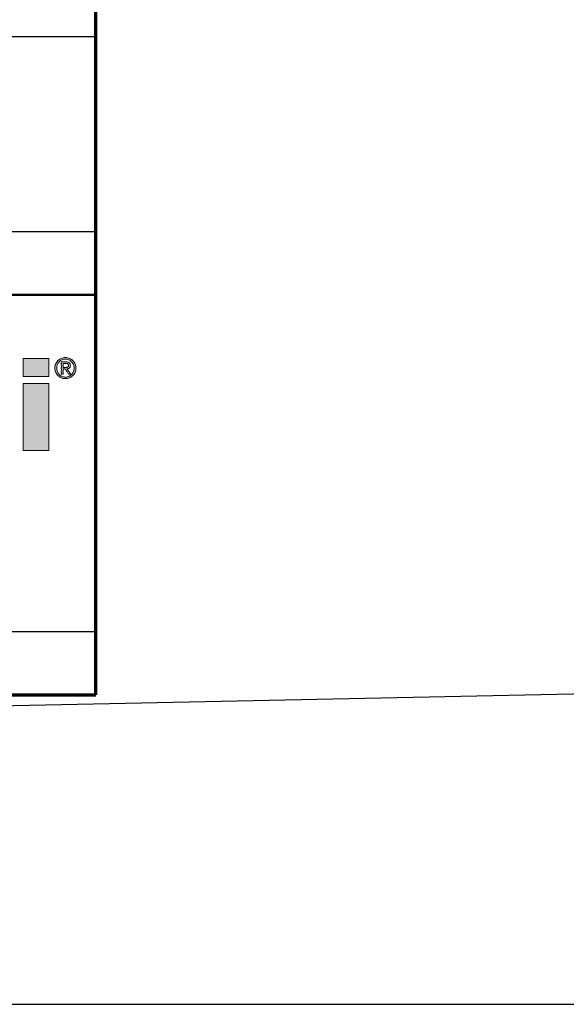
# Model space of a CAD drawing. Header units: millimetres. Extents: x -13710 to 13710, y -300 to 4365.
# Tile 3 of 13: x 2964 to 3653, y -300 to 941. Entities that reach past the tile are written whole.
import ezdxf
from ezdxf.enums import TextEntityAlignment as Align

# ---------------------------------------------------------------- set-up
doc = ezdxf.new("R2010")
doc.units = ezdxf.units.MM
doc.header["$LTSCALE"] = 15
doc.layers.get('0').update_dxf_attribs({"lineweight": 25})
for name, color, linetype, lineweight in [('AM_BOR', 7, 'Continuous', 25), ('Ebene 1', 7, 'Continuous', 25), ('Rahmen (ISO)', 7, 'Continuous', 70), ('Schraffur (ISO)', 7, 'Continuous', 18), ('Titel (ISO)', 7, 'Continuous', 50)]:
    doc.layers.add(name, color=color, linetype=linetype, lineweight=lineweight)
doc.styles.add('Pfeiltext', font='verdana.ttf')
doc.styles.get("Standard").update_dxf_attribs({"font": 'verdana.ttf'})
doc.styles.add('Textstil26', font='verdana.ttf')
doc.styles.add('Textstil30', font='verdana.ttf')
doc.styles.add('Textstil32', font='verdana.ttf', dxfattribs={"width": 0.800000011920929})
doc.styles.add('Textstil69', font='verdana.ttf')
doc.styles.add('Textstil76', font='verdana.ttf')
doc.styles.add('Textstil77', font='verdana.ttf')

# ---------------------------------------------------------------- blocks, each defined once
blk = doc.blocks.new('Ränder wedi_Zeichnungsrahmen')
at = {"layer": 'Rahmen (ISO)'}
for p, q in [((204.0000000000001, 6.000000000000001), (204, 291)), ((20, 6.000000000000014), (204.0000000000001, 6.000000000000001))]:
    blk.add_line(p, q, dxfattribs=at)
blk = doc.blocks.new('Schriftfelder wedi Standard - Inch_Zoll ohne Toleranz')
at = {"layer": 'Schraffur (ISO)'}
for points in [[(-10.93280612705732, 25.48821071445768), (-10.93280612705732, 26.99831171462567), (-8.7821118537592, 26.99831171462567), (-8.7821118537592, 25.48821071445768)], [(-10.93280612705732, 19.25673867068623), (-8.7821118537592, 19.25673867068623), (-8.7821118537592, 24.8903876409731), (-10.93280612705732, 24.8903876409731)]]:
    blk.add_hatch(color=256, dxfattribs=at).paths.add_polyline_path(points)
h = blk.add_hatch(color=256, dxfattribs=at)
edge = h.paths.add_edge_path(flags=0)
edge.add_spline(control_points=[(-8.055894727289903, 25.8855771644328), (-8.038028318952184, 25.84043056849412), (-7.993895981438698, 25.75478583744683), (-7.904684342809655, 25.6429563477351), (-7.796574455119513, 25.55063131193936), (-7.671269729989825, 25.48040685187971), (-7.530341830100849, 25.4380737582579), (-7.382397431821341, 25.42270256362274), (-7.234421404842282, 25.43855549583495), (-7.094456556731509, 25.4797680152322), (-6.97012902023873, 25.55117490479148), (-6.862710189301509, 25.64314607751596), (-6.772206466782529, 25.75401432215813), (-6.709390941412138, 25.88613500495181), (-6.66368540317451, 26.0311056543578), (-6.652708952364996, 26.18564926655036), (-6.663875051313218, 26.33943107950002), (-6.709724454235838, 26.48136252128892), (-6.772055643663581, 26.61213308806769), (-6.863084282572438, 26.72140675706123), (-6.969854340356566, 26.81317400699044), (-7.095085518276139, 26.88198706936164), (-7.234100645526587, 26.92597128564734), (-7.382402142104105, 26.93802351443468), (-7.530662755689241, 26.9264557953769), (-7.670645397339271, 26.88134752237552), (-7.79684943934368, 26.81371562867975), (-7.904284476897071, 26.72160123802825), (-7.994155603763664, 26.61135374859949), (-8.060391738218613, 26.48224254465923), (-8.103637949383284, 26.33913163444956), (-8.116928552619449, 26.18565327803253), (-8.103914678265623, 26.03141010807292), (-8.07431294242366, 25.93211811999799), (-8.055894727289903, 25.8855771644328)], knot_values=[-1, -1, -1, -1, -0.9687690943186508, -0.9385136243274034, -0.9085278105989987, -0.8778589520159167, -0.8468240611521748, -0.8145097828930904, -0.7828452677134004, -0.7516649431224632, -0.7213472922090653, -0.6913818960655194, -0.6610761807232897, -0.6300757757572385, -0.5978268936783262, -0.5638815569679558, -0.5310491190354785, -0.4992980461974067, -0.4685057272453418, -0.4384438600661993, -0.4085647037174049, -0.3784003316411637, -0.3471606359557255, -0.3155261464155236, -0.283241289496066, -0.2521467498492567, -0.2216294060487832, -0.1917297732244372, -0.1617185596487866, -0.1306941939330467, -0.09899736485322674, -0.06615266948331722, -0.03219547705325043, 0, 0, 0, 0], degree=3, periodic=0)
edge = h.paths.add_edge_path()
edge.add_spline(control_points=[(-8.200604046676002, 26.53313885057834), (-8.224460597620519, 26.47985310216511), (-8.260799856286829, 26.36602977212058), (-8.278921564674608, 26.1855510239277), (-8.261230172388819, 26.00414735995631), (-8.206566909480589, 25.83275761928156), (-8.121663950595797, 25.68096494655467), (-8.01316079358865, 25.54819263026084), (-7.879527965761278, 25.44218324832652), (-7.726605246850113, 25.36226686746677), (-7.558619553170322, 25.31179496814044), (-7.381377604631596, 25.29394571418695), (-7.204399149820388, 25.31162780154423), (-7.037186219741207, 25.36239941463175), (-6.88516449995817, 25.44167066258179), (-6.754126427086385, 25.54928113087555), (-6.644514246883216, 25.68009791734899), (-6.563182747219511, 25.83355757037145), (-6.506356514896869, 26.0038974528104), (-6.491992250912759, 26.18551048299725), (-6.506651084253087, 26.3664087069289), (-6.563454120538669, 26.53372217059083), (-6.644504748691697, 26.6858817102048), (-6.754374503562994, 26.81567839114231), (-6.885447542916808, 26.92283993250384), (-7.036953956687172, 27.00312985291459), (-7.204326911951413, 27.05463680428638), (-7.381377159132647, 27.0693670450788), (-7.558693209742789, 27.05447441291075), (-7.726833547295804, 27.0032604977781), (-7.879255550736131, 26.92233050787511), (-8.012867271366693, 26.81673562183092), (-8.121829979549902, 26.6851226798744), (-8.177185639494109, 26.58544596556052), (-8.200604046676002, 26.53313885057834)], knot_values=[0, 0, 0, 0, 0.03149805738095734, 0.06387075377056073, 0.09725502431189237, 0.129121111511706, 0.160210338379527, 0.1905798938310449, 0.2210451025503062, 0.2515724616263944, 0.2831551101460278, 0.3150974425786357, 0.3470696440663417, 0.37846551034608, 0.408835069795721, 0.4389602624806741, 0.4693765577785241, 0.5002792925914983, 0.5321687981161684, 0.5655311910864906, 0.597881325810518, 0.6294030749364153, 0.6601351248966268, 0.6904067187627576, 0.7205058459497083, 0.7509509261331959, 0.7823552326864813, 0.8143039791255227, 0.8462228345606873, 0.87781387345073, 0.9084163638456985, 0.9388557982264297, 0.9690804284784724, 1, 1, 1, 1], degree=3, periodic=0)
h = blk.add_hatch(color=256, dxfattribs=at)
edge = h.paths.add_edge_path(flags=0)
edge.add_spline(control_points=[(-7.396273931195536, 26.2414252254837), (-7.373185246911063, 26.24052977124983), (-7.327719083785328, 26.24189934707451), (-7.272499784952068, 26.24549593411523), (-7.232064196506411, 26.25484625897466), (-7.205549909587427, 26.26548548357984), (-7.181819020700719, 26.28084826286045), (-7.160619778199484, 26.2995854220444), (-7.143270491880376, 26.32279024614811), (-7.131348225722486, 26.35181926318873), (-7.126028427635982, 26.38607631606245), (-7.125099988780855, 26.42128685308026), (-7.129419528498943, 26.45365640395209), (-7.138141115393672, 26.48082374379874), (-7.15245846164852, 26.50258066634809), (-7.169169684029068, 26.52085806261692), (-7.188703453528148, 26.53597642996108), (-7.218879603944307, 26.55128113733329), (-7.262094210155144, 26.56380816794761), (-7.307785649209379, 26.56719052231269), (-7.340021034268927, 26.5693805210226), (-7.357305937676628, 26.56940269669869), (-7.371031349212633, 26.56939856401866), (-7.397004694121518, 26.56939818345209), (-7.437179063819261, 26.56942997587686), (-7.487212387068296, 26.56928029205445), (-7.526448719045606, 26.56967756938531), (-7.55155489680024, 26.56911477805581), (-7.561029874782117, 26.56983477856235), (-7.569386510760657, 26.56865544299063), (-7.563589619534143, 26.55261079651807), (-7.567571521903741, 26.53481840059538), (-7.565179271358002, 26.48957712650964), (-7.566605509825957, 26.42698102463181), (-7.566524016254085, 26.36027681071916), (-7.565838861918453, 26.31006173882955), (-7.567482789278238, 26.27879957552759), (-7.563724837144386, 26.25884835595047), (-7.569279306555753, 26.24413595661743), (-7.563054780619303, 26.24023461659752), (-7.549206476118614, 26.24341769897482), (-7.509350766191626, 26.23909445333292), (-7.459663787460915, 26.24167881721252), (-7.417389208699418, 26.24148997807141), (-7.401904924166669, 26.2413662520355), (-7.397456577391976, 26.24147109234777), (-7.396273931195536, 26.2414252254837)], knot_values=[-1, -1, -1, -1, -0.9502870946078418, -0.9021752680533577, -0.8813237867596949, -0.8612420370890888, -0.8410507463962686, -0.8207978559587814, -0.8006427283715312, -0.7792801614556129, -0.7539989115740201, -0.7264643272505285, -0.7037414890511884, -0.6839982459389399, -0.6656691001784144, -0.6481914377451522, -0.6308773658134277, -0.6128583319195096, -0.5756711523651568, -0.5350238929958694, -0.5145170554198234, -0.5061655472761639, -0.4978450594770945, -0.4849843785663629, -0.4502882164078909, -0.4113686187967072, -0.3775171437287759, -0.3653955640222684, -0.3580253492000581, -0.3562707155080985, -0.3488263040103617, -0.3332391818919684, -0.3113007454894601, -0.2555355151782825, -0.1958617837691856, -0.1690377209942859, -0.1466107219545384, -0.1303721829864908, -0.1221135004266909, -0.1208620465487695, -0.1153612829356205, -0.0936395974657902, -0.03331408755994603, -0.009566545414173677, -0.002546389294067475, 0, 0, 0, 0], degree=3, periodic=0)
edge = h.paths.add_edge_path()
edge.add_spline(control_points=[(-7.326840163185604, 26.69816923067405), (-7.330131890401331, 26.69816280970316), (-7.342420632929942, 26.69817561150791), (-7.384563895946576, 26.69819861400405), (-7.493434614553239, 26.69731609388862), (-7.60681304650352, 26.70304051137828), (-7.694803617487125, 26.69589715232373), (-7.717149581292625, 26.7016470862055), (-7.737092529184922, 26.6883599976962), (-7.717026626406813, 26.63582300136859), (-7.730690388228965, 26.56361355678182), (-7.722745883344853, 26.40279308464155), (-7.728429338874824, 26.18308593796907), (-7.724025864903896, 25.96109162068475), (-7.729048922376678, 25.80321149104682), (-7.7205537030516, 25.72597758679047), (-7.732829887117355, 25.68148629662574), (-7.721296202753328, 25.66086018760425), (-7.675723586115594, 25.67748600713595), (-7.631029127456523, 25.66245014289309), (-7.591251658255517, 25.67038796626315), (-7.563418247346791, 25.66291506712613), (-7.568284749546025, 25.68638429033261), (-7.563606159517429, 25.7284834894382), (-7.567867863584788, 25.8166624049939), (-7.564486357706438, 25.92536833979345), (-7.569792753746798, 26.0194014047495), (-7.562662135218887, 26.07460687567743), (-7.572096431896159, 26.1033304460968), (-7.551743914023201, 26.11569349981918), (-7.522069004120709, 26.10784295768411), (-7.481301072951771, 26.11218997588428), (-7.440375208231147, 26.10867223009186), (-7.410031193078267, 26.11430092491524), (-7.387058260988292, 26.10397342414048), (-7.376182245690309, 26.07444175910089), (-7.335385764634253, 26.01956302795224), (-7.279991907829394, 25.92528179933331), (-7.207504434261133, 25.81675379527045), (-7.15649626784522, 25.72832349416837), (-7.124030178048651, 25.68650555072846), (-7.115281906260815, 25.66335822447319), (-7.089394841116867, 25.66994767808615), (-7.04343031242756, 25.66278122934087), (-6.995840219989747, 25.67791413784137), (-6.950110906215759, 25.66086802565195), (-6.939307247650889, 25.67369386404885), (-6.966842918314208, 25.69298043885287), (-6.978555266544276, 25.72748086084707), (-7.0293802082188, 25.79728168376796), (-7.089774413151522, 25.89584719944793), (-7.150841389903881, 25.99288068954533), (-7.20080142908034, 26.06465105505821), (-7.213991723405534, 26.0957859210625), (-7.243885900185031, 26.12419964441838), (-7.209886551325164, 26.12627017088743), (-7.172469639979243, 26.13475093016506), (-7.106694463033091, 26.15556340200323), (-7.042542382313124, 26.19732320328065), (-6.990211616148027, 26.25857666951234), (-6.966134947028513, 26.34439973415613), (-6.963748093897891, 26.43864285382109), (-6.981807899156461, 26.53299277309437), (-7.031273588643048, 26.61072357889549), (-7.107781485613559, 26.66486792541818), (-7.209701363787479, 26.69362543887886), (-7.285316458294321, 26.69825022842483), (-7.326840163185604, 26.69816923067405)], knot_values=[0, 0, 0, 0, 0.002245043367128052, 0.008381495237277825, 0.02873655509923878, 0.07663081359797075, 0.08486263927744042, 0.0898017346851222, 0.0910234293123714, 0.1004235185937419, 0.1190949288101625, 0.1447198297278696, 0.2075587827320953, 0.2703977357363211, 0.2960226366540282, 0.3146940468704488, 0.3240941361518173, 0.3248810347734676, 0.3301582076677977, 0.3493479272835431, 0.3575035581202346, 0.36086175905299, 0.3633551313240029, 0.3701703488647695, 0.3927769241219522, 0.4207026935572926, 0.4459688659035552, 0.4551112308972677, 0.4605966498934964, 0.4626068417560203, 0.4699097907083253, 0.4802697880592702, 0.4906297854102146, 0.4979327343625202, 0.5005692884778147, 0.5070694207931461, 0.517902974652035, 0.5478429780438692, 0.5809345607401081, 0.6077229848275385, 0.6157989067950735, 0.6187535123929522, 0.6223445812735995, 0.6310657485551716, 0.65158614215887, 0.6572292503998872, 0.6576153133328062, 0.6625676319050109, 0.6724044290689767, 0.6859045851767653, 0.719010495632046, 0.7521164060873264, 0.7656165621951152, 0.7754533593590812, 0.7804056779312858, 0.783475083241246, 0.7928671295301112, 0.8107324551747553, 0.8278677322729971, 0.8451541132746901, 0.8642265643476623, 0.8873281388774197, 0.9091720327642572, 0.928704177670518, 0.9485808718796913, 0.9716797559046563, 1, 1, 1, 1], degree=3, periodic=0)
at = {"layer": 'AM_BOR', "color": 7}
for p, q in [((-4.835435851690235, 53.99550874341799), (-188.8354355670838, 53.99550874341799)), ((-4.835435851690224, -1.254491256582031), (-4.835435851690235, 53.99550874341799)), ((-188.8354355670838, 37.64550874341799), (-4.835435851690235, 37.64550874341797)), ((-130.1354355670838, 4.045508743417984), (-4.835435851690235, 4.045508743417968)), ((-188.8354355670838, -1.254491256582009), (-4.835435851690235, -1.254491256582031))]:
    blk.add_line(p, q, dxfattribs=at)
at = {"layer": 'Ebene 1', "lineweight": 5}
for p, q in [((-10.93280612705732, 25.48821071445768), (-10.93280612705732, 26.99831171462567)), ((-10.93280612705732, 26.99831171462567), (-8.7821118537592, 26.99831171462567)), ((-8.7821118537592, 26.99831171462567), (-8.7821118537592, 25.48821071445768)), ((-8.7821118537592, 25.48821071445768), (-10.93280612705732, 25.48821071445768)), ((-10.93280612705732, 19.25673867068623), (-10.93280612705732, 24.8903876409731)), ((-10.93280612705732, 24.8903876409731), (-8.7821118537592, 24.8903876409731)), ((-8.7821118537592, 24.8903876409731), (-8.7821118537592, 19.25673867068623)), ((-8.7821118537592, 19.25673867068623), (-10.93280612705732, 19.25673867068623))]:
    blk.add_line(p, q, dxfattribs=at)
for points, knots in [([(-8.200604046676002, 26.53313885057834), (-8.177185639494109, 26.58544596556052), (-8.121829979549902, 26.6851226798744), (-8.012867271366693, 26.81673562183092), (-7.879255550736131, 26.92233050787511), (-7.726833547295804, 27.0032604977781), (-7.558693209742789, 27.05447441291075), (-7.381377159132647, 27.0693670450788), (-7.204326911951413, 27.05463680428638), (-7.036953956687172, 27.00312985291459), (-6.885447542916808, 26.92283993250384), (-6.754374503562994, 26.81567839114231), (-6.644504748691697, 26.6858817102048), (-6.563454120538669, 26.53372217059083), (-6.506651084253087, 26.3664087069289), (-6.491992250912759, 26.18551048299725), (-6.506356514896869, 26.0038974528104), (-6.563182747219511, 25.83355757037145), (-6.644514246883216, 25.68009791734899), (-6.754126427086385, 25.54928113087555), (-6.88516449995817, 25.44167066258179), (-7.037186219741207, 25.36239941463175), (-7.204399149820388, 25.31162780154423), (-7.381377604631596, 25.29394571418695), (-7.558619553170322, 25.31179496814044), (-7.726605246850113, 25.36226686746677), (-7.879527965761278, 25.44218324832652), (-8.01316079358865, 25.54819263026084), (-8.121663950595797, 25.68096494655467), (-8.206566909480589, 25.83275761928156), (-8.261230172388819, 26.00414735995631), (-8.278921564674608, 26.1855510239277), (-8.260799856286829, 26.36602977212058), (-8.224460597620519, 26.47985310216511), (-8.200604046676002, 26.53313885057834)], [0, 0, 0, 0, 0.03091957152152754, 0.06114420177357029, 0.0915836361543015, 0.12218612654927, 0.1537771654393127, 0.1856960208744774, 0.2176447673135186, 0.249049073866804, 0.2794941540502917, 0.3095932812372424, 0.3398648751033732, 0.3705969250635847, 0.402118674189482, 0.4344688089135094, 0.4678312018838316, 0.4997207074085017, 0.530623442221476, 0.5610397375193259, 0.591164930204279, 0.62153448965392, 0.6529303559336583, 0.6849025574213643, 0.7168448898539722, 0.7484275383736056, 0.7789548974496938, 0.8094201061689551, 0.839789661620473, 0.870878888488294, 0.9027449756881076, 0.9361292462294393, 0.9685019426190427, 1, 1, 1, 1]), ([(-8.055894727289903, 25.8855771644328), (-8.038028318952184, 25.84043056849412), (-7.993895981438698, 25.75478583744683), (-7.904684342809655, 25.6429563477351), (-7.796574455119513, 25.55063131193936), (-7.671269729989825, 25.48040685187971), (-7.530341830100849, 25.4380737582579), (-7.382397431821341, 25.42270256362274), (-7.234421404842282, 25.43855549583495), (-7.094456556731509, 25.4797680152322), (-6.97012902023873, 25.55117490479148), (-6.862710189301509, 25.64314607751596), (-6.772206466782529, 25.75401432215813), (-6.709390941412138, 25.88613500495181), (-6.66368540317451, 26.0311056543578), (-6.652708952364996, 26.18564926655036), (-6.663875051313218, 26.33943107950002), (-6.709724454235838, 26.48136252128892), (-6.772055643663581, 26.61213308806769), (-6.863084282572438, 26.72140675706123), (-6.969854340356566, 26.81317400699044), (-7.095085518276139, 26.88198706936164), (-7.234100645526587, 26.92597128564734), (-7.382402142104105, 26.93802351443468), (-7.530662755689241, 26.9264557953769), (-7.670645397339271, 26.88134752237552), (-7.79684943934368, 26.81371562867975), (-7.904284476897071, 26.72160123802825), (-7.994155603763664, 26.61135374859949), (-8.060391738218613, 26.48224254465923), (-8.103637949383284, 26.33913163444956), (-8.116928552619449, 26.18565327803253), (-8.103914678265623, 26.03141010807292), (-8.07431294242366, 25.93211811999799), (-8.055894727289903, 25.8855771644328)], [0, 0, 0, 0, 0.03123090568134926, 0.06148637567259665, 0.09147218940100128, 0.1221410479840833, 0.1531759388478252, 0.1854902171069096, 0.2171547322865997, 0.2483350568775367, 0.2786527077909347, 0.3086181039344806, 0.3389238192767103, 0.3699242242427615, 0.4021731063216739, 0.4361184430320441, 0.4689508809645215, 0.5007019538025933, 0.5314942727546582, 0.5615561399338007, 0.5914352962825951, 0.6215996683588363, 0.6528393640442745, 0.6844738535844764, 0.716758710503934, 0.7478532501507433, 0.7783705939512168, 0.8082702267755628, 0.8382814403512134, 0.8693058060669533, 0.9010026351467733, 0.9338473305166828, 0.9678045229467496, 1, 1, 1, 1]), ([(-7.326840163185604, 26.69816923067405), (-7.285316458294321, 26.69825022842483), (-7.209701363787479, 26.69362543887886), (-7.107781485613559, 26.66486792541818), (-7.031273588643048, 26.61072357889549), (-6.981807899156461, 26.53299277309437), (-6.963748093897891, 26.43864285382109), (-6.966134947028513, 26.34439973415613), (-6.990211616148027, 26.25857666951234), (-7.042542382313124, 26.19732320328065), (-7.106694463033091, 26.15556340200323), (-7.172469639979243, 26.13475093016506), (-7.209886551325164, 26.12627017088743), (-7.243885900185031, 26.12419964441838), (-7.213991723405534, 26.0957859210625), (-7.20080142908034, 26.06465105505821), (-7.150841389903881, 25.99288068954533), (-7.089774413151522, 25.89584719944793), (-7.0293802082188, 25.79728168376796), (-6.978555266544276, 25.72748086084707), (-6.966842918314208, 25.69298043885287), (-6.939307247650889, 25.67369386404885), (-6.950110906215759, 25.66086802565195), (-6.995840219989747, 25.67791413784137), (-7.04343031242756, 25.66278122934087), (-7.089394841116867, 25.66994767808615), (-7.115281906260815, 25.66335822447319), (-7.124030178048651, 25.68650555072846), (-7.15649626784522, 25.72832349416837), (-7.207504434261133, 25.81675379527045), (-7.279991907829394, 25.92528179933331), (-7.335385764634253, 26.01956302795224), (-7.376182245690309, 26.07444175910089), (-7.387058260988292, 26.10397342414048), (-7.410031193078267, 26.11430092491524), (-7.440375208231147, 26.10867223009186), (-7.481301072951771, 26.11218997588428), (-7.522069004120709, 26.10784295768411), (-7.551743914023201, 26.11569349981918), (-7.572096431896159, 26.1033304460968), (-7.562662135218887, 26.07460687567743), (-7.569792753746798, 26.0194014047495), (-7.564486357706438, 25.92536833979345), (-7.567867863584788, 25.8166624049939), (-7.563606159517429, 25.7284834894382), (-7.568284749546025, 25.68638429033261), (-7.563418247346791, 25.66291506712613), (-7.591251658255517, 25.67038796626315), (-7.631029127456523, 25.66245014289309), (-7.675723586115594, 25.67748600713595), (-7.721296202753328, 25.66086018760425), (-7.732829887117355, 25.68148629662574), (-7.7205537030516, 25.72597758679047), (-7.729048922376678, 25.80321149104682), (-7.724025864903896, 25.96109162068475), (-7.728429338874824, 26.18308593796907), (-7.722745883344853, 26.40279308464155), (-7.730690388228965, 26.56361355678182), (-7.717026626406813, 26.63582300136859), (-7.737092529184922, 26.6883599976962), (-7.717149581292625, 26.7016470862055), (-7.694803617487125, 26.69589715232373), (-7.60681304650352, 26.70304051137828), (-7.493434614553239, 26.69731609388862), (-7.384563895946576, 26.69819861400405), (-7.342420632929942, 26.69817561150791), (-7.330131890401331, 26.69816280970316), (-7.326840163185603, 26.69816923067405)], [0, 0, 0, 0, 0.0283202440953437, 0.0514191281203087, 0.07129582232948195, 0.09082796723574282, 0.1126718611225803, 0.1357734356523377, 0.1548458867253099, 0.1721322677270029, 0.1892675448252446, 0.2071328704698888, 0.216524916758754, 0.2195943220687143, 0.2245466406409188, 0.2343834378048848, 0.2478835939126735, 0.2809895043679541, 0.3140954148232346, 0.3275955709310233, 0.3374323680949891, 0.3423846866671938, 0.3427707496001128, 0.34841385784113, 0.3689342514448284, 0.3776554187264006, 0.3812464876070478, 0.3842010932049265, 0.3922770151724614, 0.4190654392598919, 0.4521570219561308, 0.4820970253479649, 0.4929305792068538, 0.4994307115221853, 0.5020672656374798, 0.5093702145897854, 0.5197302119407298, 0.5300902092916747, 0.5373931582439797, 0.5394033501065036, 0.5448887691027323, 0.5540311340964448, 0.5792973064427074, 0.6072230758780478, 0.6298296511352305, 0.6366448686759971, 0.63913824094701, 0.6424964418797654, 0.6506520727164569, 0.6698417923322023, 0.6751189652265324, 0.6759058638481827, 0.6853059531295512, 0.7039773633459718, 0.7296022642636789, 0.7924412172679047, 0.8552801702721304, 0.8809050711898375, 0.8995764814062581, 0.9089765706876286, 0.9101982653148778, 0.9151373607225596, 0.9233691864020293, 0.9712634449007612, 0.9916185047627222, 0.997754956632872, 1, 1, 1, 1]), ([(-7.396273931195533, 26.2414252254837), (-7.373185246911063, 26.24052977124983), (-7.327719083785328, 26.24189934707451), (-7.272499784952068, 26.24549593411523), (-7.232064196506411, 26.25484625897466), (-7.205549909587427, 26.26548548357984), (-7.181819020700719, 26.28084826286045), (-7.160619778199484, 26.2995854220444), (-7.143270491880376, 26.32279024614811), (-7.131348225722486, 26.35181926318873), (-7.126028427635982, 26.38607631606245), (-7.125099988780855, 26.42128685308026), (-7.129419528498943, 26.45365640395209), (-7.138141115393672, 26.48082374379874), (-7.15245846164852, 26.50258066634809), (-7.169169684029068, 26.52085806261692), (-7.188703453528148, 26.53597642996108), (-7.218879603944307, 26.55128113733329), (-7.262094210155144, 26.56380816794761), (-7.307785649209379, 26.56719052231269), (-7.340021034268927, 26.5693805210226), (-7.357305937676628, 26.56940269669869), (-7.371031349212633, 26.56939856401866), (-7.397004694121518, 26.56939818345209), (-7.437179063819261, 26.56942997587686), (-7.487212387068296, 26.56928029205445), (-7.526448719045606, 26.56967756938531), (-7.55155489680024, 26.56911477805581), (-7.561029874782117, 26.56983477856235), (-7.569386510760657, 26.56865544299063), (-7.563589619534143, 26.55261079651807), (-7.567571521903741, 26.53481840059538), (-7.565179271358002, 26.48957712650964), (-7.566605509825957, 26.42698102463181), (-7.566524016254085, 26.36027681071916), (-7.565838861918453, 26.31006173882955), (-7.567482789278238, 26.27879957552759), (-7.563724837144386, 26.25884835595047), (-7.569279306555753, 26.24413595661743), (-7.563054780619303, 26.24023461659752), (-7.549206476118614, 26.24341769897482), (-7.509350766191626, 26.23909445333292), (-7.459663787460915, 26.24167881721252), (-7.417389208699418, 26.24148997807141), (-7.401904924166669, 26.2413662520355), (-7.397456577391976, 26.24147109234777), (-7.396273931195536, 26.2414252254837)], [0, 0, 0, 0, 0.04971290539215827, 0.09782473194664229, 0.1186762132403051, 0.1387579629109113, 0.1589492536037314, 0.1792021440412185, 0.1993572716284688, 0.2207198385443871, 0.2460010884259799, 0.2735356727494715, 0.2962585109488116, 0.3160017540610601, 0.3343308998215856, 0.3518085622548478, 0.3691226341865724, 0.3871416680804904, 0.4243288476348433, 0.4649761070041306, 0.4854829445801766, 0.4938344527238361, 0.5021549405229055, 0.5150156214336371, 0.5497117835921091, 0.5886313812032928, 0.6224828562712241, 0.6346044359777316, 0.6419746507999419, 0.6437292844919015, 0.6511736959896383, 0.6667608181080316, 0.6886992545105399, 0.7444644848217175, 0.8041382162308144, 0.8309622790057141, 0.8533892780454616, 0.8696278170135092, 0.8778864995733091, 0.8791379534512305, 0.8846387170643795, 0.9063604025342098, 0.966685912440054, 0.9904334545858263, 0.9974536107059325, 1, 1, 1, 1])]:
    blk.add_open_spline(points, degree=3, knots=knots, dxfattribs=at)
at = {"layer": 'Titel (ISO)'}
blk.add_line((-84.03543585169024, 32.34550874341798), (-4.835435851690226, 32.34550874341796), dxfattribs=at)
at = {"layer": 'AM_BOR', "color": 7}
for tag, p, height, style in [('Zeichnungsnummer_001', (-173.2383905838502, 49.43305073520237), 3.00000011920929, 'Textstil30'), ('Artikelnummer_001', (-145.0642880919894, 44.44372461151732), 2.487309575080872, 'Textstil69')]:
    blk.add_attdef(tag, p, '', height=height, dxfattribs=dict(at, style=style))
blk.add_attdef('TITEL_001', (-75.71733625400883, 46.11881298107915), '', height=2.5, dxfattribs=at)
at = {"layer": 'AM_BOR', "color": 7, "style": 'Textstil69'}
blk.add_attdef('PROJEKT', text='', height=2.487309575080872, dxfattribs=at).set_placement((-144.8354355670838, 41.98281831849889), align=Align.TOP_LEFT)
at = {"layer": 'AM_BOR', "color": 7, "style": 'Textstil32', "width": 0.8}
for tag, p in [('ERSTELLUNGSDATUM_001', (-115.1472556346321, 28.69550873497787)), ('KONSTRUKTEUR_001', (-94.00716185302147, 28.67133143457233)), ('ERSTELLUNGSDATUM_001', (-115.3460467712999, 23.55467596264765)), ('KONSTRUKTEUR_001', (-94.00716185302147, 23.37133143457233))]:
    blk.add_attdef(tag, p, '', height=2.000000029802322, dxfattribs=at)
at = {"layer": 'AM_BOR', "color": 7, "style": 'Textstil32', "width": 0.7999999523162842}
for tag, p in [('KONTROLLDATUM', (-108.7354355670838, 19.09550874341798)), ('KONTROLLIERT_VON', (-92.73543585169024, 19.09550874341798))]:
    blk.add_attdef(tag, text='', height=2.000000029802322, dxfattribs=at).set_placement(p, align=Align.MIDDLE_CENTER)
at = {"layer": 'Titel (ISO)', "color": 7, "style": 'Pfeiltext'}
blk.add_attdef('BESCHREIBUNG_001', (-70.66377724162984, 40.38459537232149), '', height=2.000000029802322, dxfattribs=at)
at = {"layer": 'Titel (ISO)'}
for tag, p, height, style in [('Anfänglicher_Ansichtsmaßstab_001', (-64.5021920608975, 33.83711386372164), 2.5, 'Textstil26'), ('REVISIONSNUMMER_001', (-74.87694023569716, -0.5444913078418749), 1.790000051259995, 'Textstil77'), ('STATUS_001', (-52.63301829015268, -0.6250352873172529), 1.790000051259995, 'Textstil77')]:
    blk.add_attdef(tag, p, '', height=height, dxfattribs=dict(at, style=style))
at = {"layer": 'Titel (ISO)', "style": 'Textstil26'}
blk.add_attdef('<MASSE3;>', text='', height=2.5, dxfattribs=at).set_placement((-26.83543585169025, 36.34550874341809), align=Align.TOP_LEFT)
at = {"layer": 'Titel (ISO)', "style": 'Textstil76'}
for tag, p in [('MATERIAL', (-159.8354355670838, 35.345508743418)), ('FIRMA', (-159.8354355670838, 24.74550874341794)), ('Bauvorhaben', (-159.8354355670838, 19.44550874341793))]:
    blk.add_attdef(tag, text='', height=1.889999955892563, dxfattribs=at).set_placement(p, align=Align.TOP_CENTER)

msp = doc.modelspace()

# ---------------------------------------------------------------- linework, layer by layer
for p, q in [((13519.30111052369, 299.9999999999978), (1147.301110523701, 37.49999999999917)), ((915.0000000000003, -300.0000000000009), (13710.00000000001, -300.0000000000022))]:
    msp.add_line(p, q)

# ---------------------------------------------------------------- block references
at = {"xscale": 15, "yscale": 15, "zscale": 15}
for name, p in [('Ränder wedi_Zeichnungsrahmen', (0, 0)), ('Schriftfelder wedi Standard - Inch_Zoll ohne Toleranz', (3132.531537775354, 108.8173688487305))]:
    msp.add_blockref(name, p, dxfattribs=at)

doc.saveas('drawing.dxf')
